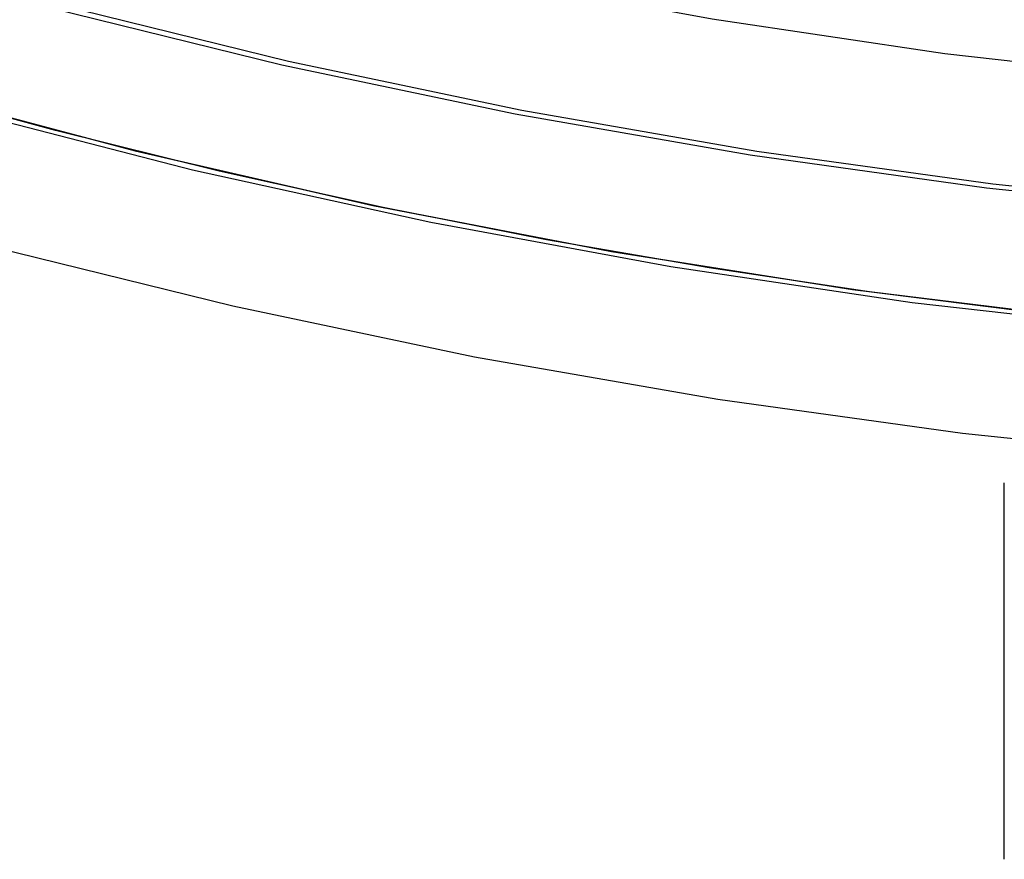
# Model space of a CAD drawing. Header units: millimetres. Extents: x -356 to 356, y -410 to 410.
# Tile 35 of 126: x -7.19 to -3.27, y -30 to -26.66. Entities that reach past the tile are written whole.
import ezdxf

# ---------------------------------------------------------------- set-up
doc = ezdxf.new("R2010")
doc.units = ezdxf.units.MM
doc.header["$MEASUREMENT"] = 0
doc.layers.add('1', color=7, linetype='Continuous')

msp = doc.modelspace()

# ---------------------------------------------------------------- linework, layer by layer
at = {"layer": '1', "color": 252, "extrusion": (-0.0002377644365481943, 0, 0.9999999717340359)}
msp.add_lwpolyline([(-27.5493886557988, 3.4e-15), (-27.53298715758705, -0.9500837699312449), (-27.48380220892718, -1.899035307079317), (-27.40189242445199, -2.84572372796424), (-27.28735541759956, -3.789020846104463), (-27.14032768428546, -4.727802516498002), (-26.960984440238, -5.660949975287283), (-26.74953941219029, -6.58735117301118), (-26.50624458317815, -7.505902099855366), (-26.23138989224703, -8.415508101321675), (-25.9253028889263, -9.31508518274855), (-25.5883483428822, -10.20356130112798), (-25.22092780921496, -11.07987764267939), (-24.82347914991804, -11.94298988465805), (-24.39647601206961, -12.79186943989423), (-23.94042726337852, -13.62550468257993), (-23.45587638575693, -14.44290215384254), (-22.94340082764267, -15.24308774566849), (-22.40361131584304, -16.0251078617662), (-21.83715112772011, -16.78803055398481), (-21.24469532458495, -17.5309466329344), (-20.6269499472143, -18.25297075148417), (-19.98465117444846, -18.95324245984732), (-19.31856444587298, -19.63092723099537), (-18.62948354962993, -20.28521745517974), (-17.91822967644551, -20.91533340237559), (-17.18565044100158, -21.52052415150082), (-16.43261887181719, -22.10006848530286), (-15.66003237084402, -22.65327574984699), (-14.86881164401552, -23.17948667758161), (-14.05989960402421, -23.67807417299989), (-13.23426024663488, -24.14844405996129), (-12.39287750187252, -24.59003578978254), (-11.53675406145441, -25.00232310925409), (-10.6669101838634, -25.38481468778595), (-9.784382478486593, -25.73705470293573), (-8.890222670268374, -26.05862338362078), (-7.985496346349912, -26.34913751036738), (-7.071281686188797, -26.6082508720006), (-6.148668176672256, -26.83565467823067), (-5.21875531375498, -27.03107792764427), (-4.282651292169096, -27.194287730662), (-3.341471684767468, -27.32508958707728), (-2.39633811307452, -27.42332761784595), (-1.448376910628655, -27.48888475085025), (-0.4987177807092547, -27.52168286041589), (0.4515075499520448, -27.52168286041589), (1.401166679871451, -27.48888475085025), (2.349127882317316, -27.42332761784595), (3.294261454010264, -27.32508958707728), (4.235441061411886, -27.194287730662), (5.17154508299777, -27.03107792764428), (6.101457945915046, -26.83565467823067), (7.024071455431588, -26.6082508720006), (7.938286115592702, -26.34913751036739), (8.843012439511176, -26.05862338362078), (9.737172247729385, -25.73705470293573), (10.61969995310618, -25.38481468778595), (11.4895438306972, -25.00232310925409), (12.34566727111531, -24.59003578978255), (13.18705001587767, -24.14844405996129), (14.01268937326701, -23.67807417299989), (14.8216014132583, -23.17948667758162), (15.61282214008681, -22.65327574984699), (16.38540864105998, -22.10006848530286), (17.13844021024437, -21.52052415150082), (17.87101944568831, -20.91533340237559), (18.58227331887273, -20.28521745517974), (19.27135421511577, -19.63092723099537), (19.93744094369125, -18.95324245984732), (20.5797397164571, -18.25297075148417), (21.19748509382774, -17.5309466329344), (21.7899408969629, -16.7880305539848), (22.35640108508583, -16.0251078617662), (22.89619059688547, -15.24308774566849), (23.40866615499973, -14.44290215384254), (23.89321703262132, -13.62550468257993), (24.34926578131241, -12.79186943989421), (24.77626891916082, -11.94298988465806), (25.17371757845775, -11.07987764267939), (25.54113811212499, -10.20356130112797), (25.87809265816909, -9.315085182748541), (26.18417966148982, -8.415508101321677), (26.45903435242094, -7.505902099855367), (26.70232918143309, -6.587351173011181), (26.91377420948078, -5.660949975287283), (27.09311745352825, -4.727802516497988), (27.24014518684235, -3.789020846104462), (27.35468219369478, -2.845723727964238), (27.43659197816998, -1.899035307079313), (27.48577692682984, -0.9500837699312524), (27.50217842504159, -3.4e-15)], dxfattribs=at)
at = {"layer": '1', "color": 252}
for points in [[(-8.081292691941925, -25.7822088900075), (-7.181607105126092, -26.04715159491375), (-6.273268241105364, -26.28070951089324), (-5.357370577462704, -26.48260121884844), (-4.435017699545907, -26.65258345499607), (-3.507320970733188, -26.79045140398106), (-2.575398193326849, -26.89603894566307), (-1.640372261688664, -26.96921885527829), (-0.7033698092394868, -27.00990295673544), (0.2344801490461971, -27.01804222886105), (1.172047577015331, -26.99362686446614), (2.108202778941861, -26.93668628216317), (3.041817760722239, -26.84728909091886), (3.97176758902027, -26.72554300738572), (4.896931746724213, -26.57159472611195), (5.816195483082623, -26.38562974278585), (6.728451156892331, -26.16787213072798), (7.632599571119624, -25.9185842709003)], [(7.044209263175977, -26.59516017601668), (6.122049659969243, -26.82245210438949), (5.19259429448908, -27.01777920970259), (4.256950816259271, -27.18090871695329), (3.316234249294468, -27.31164622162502), (2.371565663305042, -27.4098359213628), (1.424070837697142, -27.47536080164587), (0.4748789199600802, -27.50814277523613), (-0.474878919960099, -27.50814277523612), (-1.424070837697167, -27.47536080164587), (-2.371565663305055, -27.4098359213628), (-3.316234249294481, -27.31164622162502), (-4.256950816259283, -27.18090871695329), (-5.192594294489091, -27.01777920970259), (-6.122049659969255, -26.82245210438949), (-7.04420926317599, -26.59516017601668), (-7.957974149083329, -26.33617429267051)], [(-2.1e-15, -28.00000000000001), (-0.6214864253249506, -27.99310191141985), (-1.248246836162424, -27.97216258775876), (-1.879870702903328, -27.93682312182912), (-2.515924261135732, -27.88673744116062), (-3.155950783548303, -27.82157390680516), (-3.799470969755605, -27.74101693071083), (-4.445983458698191, -27.64476860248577), (-5.094965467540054, -27.5325503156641), (-5.745873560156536, -27.40410438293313), (-6.398144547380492, -27.25919562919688), (-7.051196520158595, -27.09761295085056), (-7.704430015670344, -26.9191708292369)], [(2e-15, -28.00000000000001), (-0.6214864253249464, -27.99310191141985), (-1.24824683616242, -27.97216258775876), (-1.879870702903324, -27.93682312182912), (-2.515924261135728, -27.88673744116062), (-3.155950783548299, -27.82157390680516), (-3.799470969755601, -27.74101693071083), (-4.445983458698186, -27.64476860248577), (-5.09496546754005, -27.5325503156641), (-5.745873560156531, -27.40410438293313), (-6.398144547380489, -27.25919562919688), (-7.051196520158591, -27.09761295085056), (-7.704430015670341, -26.9191708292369)], [(-7.67631095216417, -26.92720279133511), (-6.737130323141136, -27.17740007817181), (-5.789831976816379, -27.39485071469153), (-4.835557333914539, -27.57929268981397), (-3.875456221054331, -27.73050376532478), (-2.91068548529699, -27.84830174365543), (-1.942407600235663, -27.932544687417), (-0.9717892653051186, -27.98313109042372), (-3.6e-15, -28.00000000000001)], [(-7.671723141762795, -26.92851024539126), (-6.733078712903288, -27.17840412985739), (-5.78633139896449, -27.39559031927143), (-4.832620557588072, -27.57980744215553), (-3.873093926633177, -27.73083380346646), (-2.908906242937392, -27.84848765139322), (-1.941217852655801, -27.93262739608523), (-0.9711933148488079, -27.98315178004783), (-3.6e-15, -28.00000000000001)], [(-7.447404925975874, -27.01118040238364), (-6.505447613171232, -27.25338250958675), (-5.555651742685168, -27.46274641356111), (-4.59916174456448, -27.63901984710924), (-3.637130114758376, -27.78199041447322), (-2.670716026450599, -27.89148584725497), (-1.701083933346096, -27.96737421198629), (-0.7294021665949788, -28.00956406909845), (0.2431584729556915, -28.01800458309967), (1.215426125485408, -27.992685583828), (2.186229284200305, -27.93363757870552), (3.154398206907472, -27.84093171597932), (4.118766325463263, -27.71467969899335), (5.078171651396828, -27.55503365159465), (6.031458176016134, -27.36218593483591), (6.977477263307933, -27.13636891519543)], [(7.300287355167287, -27.5619738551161), (6.344604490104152, -27.79752852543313), (5.381360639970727, -27.99995635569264), (4.411703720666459, -28.16901610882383), (3.436789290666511, -28.30450631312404), (2.457779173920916, -28.40626550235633), (1.475840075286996, -28.47417240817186), (0.4921421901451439, -28.50814610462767), (-0.4921421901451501, -28.50814610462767), (-1.475840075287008, -28.47417240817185), (-2.457779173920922, -28.40626550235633), (-3.436789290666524, -28.30450631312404), (-4.411703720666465, -28.16901610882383), (-5.381360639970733, -27.99995635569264), (-6.344604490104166, -27.79752852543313), (-7.300287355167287, -27.56197385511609)], [(-3.270497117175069, -30.0000000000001), (-3.270497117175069, -28.5000000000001)]]:
    msp.add_lwpolyline(points, dxfattribs=at)

doc.saveas('drawing.dxf')
